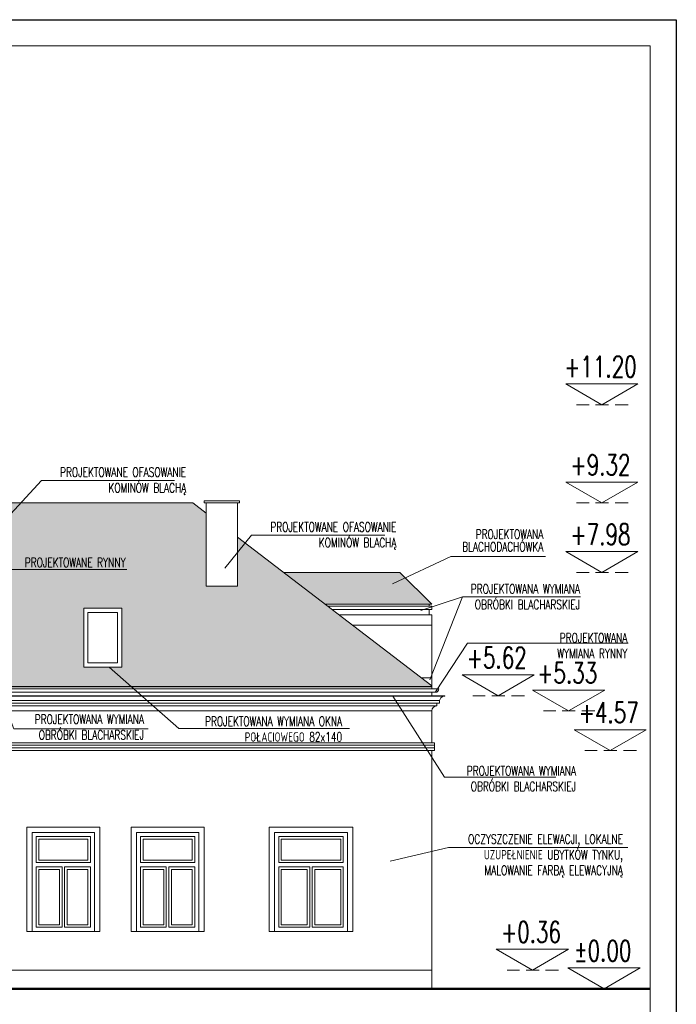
# Model space of a CAD drawing. Header units: millimetres. Extents: x 5973 to 39040, y 4443 to 37727.
# Tile 31 of 52: x 17653 to 18913, y 17052 to 18940. Entities that reach past the tile are written whole.
import ezdxf
from ezdxf.enums import TextEntityAlignment as Align

# ---------------------------------------------------------------- set-up
doc = ezdxf.new("R2010")
doc.units = ezdxf.units.MM
doc.linetypes.add('HIDDEN', pattern=[0.375, 0.25, -0.125])
for name, color, linetype, lineweight in [('!MODUS_OPIS', 3, 'Continuous', 13), ('_MODUS - Ramka', 1, 'Continuous', 15), ('Cienka', 3, 'Continuous', 9), ('pekniecia', 2, 'Continuous', 50), ('Widok', 1, 'Continuous', 15)]:
    doc.layers.add(name, color=color, linetype=linetype, lineweight=lineweight)
doc.styles.add('TXT', font='simplex.shx', dxfattribs={"width": 0.8})

msp = doc.modelspace()

# ---------------------------------------------------------------- hatches: boundary and pattern name
at = {"layer": 'Cienka', "transparency": 33554503}
h = msp.add_hatch(dxfattribs=at)
h.set_pattern_fill('AR-B816', color=256, scale=0.07, angle=90)
h.paths.add_polyline_path([(15848.84088, 17652.41029, 0.2268271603), (15850.88857, 17656.69183), (15851.88857, 17656.69183, -0.2198132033), (15849.60231, 17651.74265)])
h.paths.add_polyline_path([(16991.06554, 18130.19678), (17012.96122, 18130.19678), (17012.96122, 18134.19678), (16936.06554, 18134.19678), (16927.06554, 18134.19678), (16927.06554, 18130.19678)], flags=16)
h.paths.add_polyline_path([(16241.06554, 18130.19678), (16245.06554, 18130.19678), (16245.06554, 18134.19678), (16186.06554, 18134.19678), (16177.06554, 18134.19678), (16177.06554, 18130.19678)], flags=16)
h.paths.add_polyline_path([(15771.06554, 18090.19678), (15775.06554, 18090.19678), (15775.06554, 18094.19678), (15716.06554, 18094.19678), (15707.06554, 18094.19678), (15707.06554, 18090.19678)], flags=16)
h.paths.add_polyline_path([(18444.06554, 17661.44518), (18444.06554, 17662.57022), (18071.06554, 17947.91587), (18071.06554, 17853.44518), (18011.06554, 17853.44518), (18011.06554, 17993.81597), (17985.40651, 18013.44518), (17636.06554, 18013.44518), (17636.06554, 17893.44518), (17581.06554, 17893.44518), (17581.06554, 18013.44518), (17502.75223, 18013.44518), (17244.40651, 18201.73851), (15753.10867, 18201.73851), (15738.6237, 18190.19678), (15521.08789, 18013.44518), (15451.46143, 18013.44518), (15442.76058, 18008.46672), (15838.67897, 17661.32038), (15838.67897, 17661.44518)])
h.paths.add_polyline_path([(15711.06554, 18090.19678), (15771.06554, 18090.19678), (15771.06554, 17940.19678), (15711.06554, 17940.19678)], flags=16)
h.paths.add_polyline_path([(16931.04714, 18130.19678), (16991.04714, 18130.19678), (16991.04714, 17980.19678), (16931.04714, 17980.19678)], flags=16)
h.paths.add_polyline_path([(16181.06554, 18130.19678), (16241.06554, 18130.19678), (16241.06554, 17980.19678), (16181.06554, 17980.19678)], flags=16)
h.paths.add_polyline_path([(16106.06554, 17811.44518), (16179.06554, 17811.44518), (16179.06554, 17698.44518), (16106.06554, 17698.44518)], flags=16)
h.paths.add_polyline_path([(16476.06554, 17811.44518), (16549.06554, 17811.44518), (16549.06554, 17698.44518), (16476.06554, 17698.44518)], flags=16)
h.paths.add_polyline_path([(16876.06554, 17811.44518), (16949.06554, 17811.44518), (16949.06554, 17698.44518), (16876.06554, 17698.44518)], flags=16)
h.paths.add_polyline_path([(17776.06554, 17811.44518), (17849.06554, 17811.44518), (17849.06554, 17698.44518), (17776.06554, 17698.44518)], flags=16)
h.paths.add_polyline_path([(15894.999, 17808.86369), (15894.999, 17828.86369), (15889.999, 17828.86369), (15969.999, 17880.19678), (16049.999, 17828.86369), (16045.499, 17828.86369), (16045.499, 17808.86369), (16050.13208, 17808.86369), (16050.13208, 17663.44518), (15889.999, 17663.44518), (15889.999, 17808.86369)], flags=16)
h.paths.add_polyline_path([(16250.6792, 17808.86369), (16250.6792, 17828.86369), (16245.6792, 17828.86369), (16325.6792, 17880.19678), (16405.6792, 17828.86369), (16401.1792, 17828.86369), (16401.1792, 17808.86369), (16405.81227, 17808.86369), (16405.81227, 17663.44518), (16245.6792, 17663.44518), (16245.6792, 17808.86369)], flags=16)
h.paths.add_polyline_path([(16660.6792, 17808.86369), (16660.6792, 17828.86369), (16655.6792, 17828.86369), (16735.6792, 17880.19678), (16815.6792, 17828.86369), (16811.1792, 17828.86369), (16811.1792, 17808.86369), (16815.81227, 17808.86369), (16815.81227, 17663.44518), (16655.6792, 17663.44518), (16655.6792, 17808.86369)], flags=16)
h.paths.add_polyline_path([(17060.6792, 17808.86369), (17060.6792, 17828.86369), (17055.6792, 17828.86369), (17135.6792, 17880.19678), (17215.6792, 17828.86369), (17211.1792, 17828.86369), (17211.1792, 17808.86369), (17215.81227, 17808.86369), (17215.81227, 17663.44518), (17055.6792, 17663.44518), (17055.6792, 17808.86369)], flags=16)
h.paths.add_polyline_path([(17460.6792, 17808.86369), (17460.6792, 17828.86369), (17455.6792, 17828.86369), (17535.6792, 17880.19678), (17615.6792, 17828.86369), (17611.1792, 17828.86369), (17611.1792, 17808.86369), (17615.81227, 17808.86369), (17615.81227, 17663.44518), (17455.6792, 17663.44518), (17455.6792, 17808.86369)], flags=16)
h.paths.add_polyline_path([(16114.06554, 17803.44518), (16171.06554, 17803.44518), (16171.06554, 17706.44518), (16114.06554, 17706.44518)], flags=0)
h.paths.add_polyline_path([(16484.06554, 17803.44518), (16541.06554, 17803.44518), (16541.06554, 17706.44518), (16484.06554, 17706.44518)], flags=0)
h.paths.add_polyline_path([(16884.06554, 17803.44518), (16941.06554, 17803.44518), (16941.06554, 17706.44518), (16884.06554, 17706.44518)], flags=0)
h.paths.add_polyline_path([(17784.06554, 17803.44518), (17841.06554, 17803.44518), (17841.06554, 17706.44518), (17784.06554, 17706.44518)], flags=0)
h.paths.add_polyline_path([(16022.86593, 17673.44518), (15919.86593, 17673.44518), (15919.86593, 17758.44518), (16022.86593, 17758.44518)], flags=0)
h.paths.add_polyline_path([(15924.86593, 17678.44518), (15924.86593, 17753.44518), (16017.86593, 17753.44518), (16017.86593, 17678.44518)], flags=0)
h.paths.add_polyline_path([(16378.54612, 17673.44518), (16275.54612, 17673.44518), (16275.54612, 17758.44518), (16378.54612, 17758.44518)], flags=0)
h.paths.add_polyline_path([(16280.54612, 17678.44518), (16280.54612, 17753.44518), (16373.54612, 17753.44518), (16373.54612, 17678.44518)], flags=0)
h.paths.add_polyline_path([(16788.54612, 17673.44518), (16685.54612, 17673.44518), (16685.54612, 17758.44518), (16788.54612, 17758.44518)], flags=0)
h.paths.add_polyline_path([(16690.54612, 17678.44518), (16690.54612, 17753.44518), (16783.54612, 17753.44518), (16783.54612, 17678.44518)], flags=0)
h.paths.add_polyline_path([(17188.54612, 17673.44518), (17085.54612, 17673.44518), (17085.54612, 17758.44518), (17188.54612, 17758.44518)], flags=0)
h.paths.add_polyline_path([(17090.54612, 17678.44518), (17090.54612, 17753.44518), (17183.54612, 17753.44518), (17183.54612, 17678.44518)], flags=0)
h.paths.add_polyline_path([(17588.54612, 17673.44518), (17485.54612, 17673.44518), (17485.54612, 17758.44518), (17588.54612, 17758.44518)], flags=0)
h.paths.add_polyline_path([(17490.54612, 17678.44518), (17490.54612, 17753.44518), (17583.54612, 17753.44518), (17583.54612, 17678.44518)], flags=0)
at = {"layer": 'Cienka', "transparency": 33554483}
h = msp.add_hatch(dxfattribs=at)
h.set_pattern_fill('AR-B816', color=256, scale=0.05, angle=90)
h.set_pattern_definition([(90, (0.04, 0), (-10.16, 6e-16), []), (180, (0.04, 0), (-10.16, -10.16), [10.16, -10.16])])
h.paths.add_polyline_path([(16405.6792, 17828.86369), (16325.6792, 17880.19678), (16245.6792, 17828.86369)])
h.paths.add_polyline_path([(16815.6792, 17828.86369), (16735.6792, 17880.19678), (16655.6792, 17828.86369)])
h.paths.add_polyline_path([(17215.6792, 17828.86369), (17135.6792, 17880.19678), (17055.6792, 17828.86369)])
h.paths.add_polyline_path([(17615.6792, 17828.86369), (17535.6792, 17880.19678), (17455.6792, 17828.86369)])
h.paths.add_polyline_path([(18444.06554, 17818.86369), (18382.73245, 17880.19678), (18133.44329, 17880.19678), (18213.61708, 17818.86369)])

# ---------------------------------------------------------------- linework, layer by layer
at = {"layer": '!MODUS_OPIS'}
for points in [[(18770.12117, 18201.73851), (18839.4032, 18241.73851), (18700.83913, 18241.73851)], [(18770.12117, 18013.44518), (18839.4032, 18053.44518), (18700.83913, 18053.44518)], [(18770.12117, 17880.19678), (18839.4032, 17920.19678), (18700.83913, 17920.19678)], [(18571.10734, 17643.44518), (18640.38937, 17683.44518), (18501.82531, 17683.44518)], [(18706.32744, 17614.44518), (18775.60947, 17654.44518), (18637.0454, 17654.44518)], [(18785.95181, 17538.44518), (18855.23384, 17578.44518), (18716.66978, 17578.44518)], [(18636.76514, 17117.44518), (18706.04717, 17157.44518), (18567.48311, 17157.44518)], [(18774.35571, 17081.44518), (18843.63774, 17121.44518), (18705.07368, 17121.44518)]]:
    msp.add_lwpolyline(points, close=True, dxfattribs=at)
at = {"layer": '!MODUS_OPIS', "linetype": 'HIDDEN', "ltscale": 100}
for points in [[(18820.47507, 18201.73851), (18721.72199, 18201.73851)], [(18820.47507, 18013.44518), (18721.72199, 18013.44518)], [(18820.47507, 17880.19678), (18721.72199, 17880.19678)], [(18621.46124, 17643.44518), (18522.70817, 17643.44518)], [(18756.68134, 17614.44518), (18657.92826, 17614.44518)], [(18836.30571, 17538.44518), (18737.55264, 17538.44518)], [(18687.11904, 17117.44518), (18588.36597, 17117.44518)], [(18839.12876, 17081.44518), (18488.23543, 17081.44518)], [(18839.57992, 17081.44518), (18488.23543, 17081.44518)]]:
    msp.add_lwpolyline(points, dxfattribs=at)
at = {"layer": '!MODUS_OPIS', "ltscale": 0.7}
for points in [[(17694.82505, 18056.42355), (17620.90514, 17975.64453)], [(17886.09473, 18056.42355), (17694.82505, 18056.42355)], [(17950.32548, 18056.42355), (17694.82505, 18056.42355)], [(18098.16196, 17951.29799), (18046.82488, 17888.19906)], [(18353.66239, 17951.29799), (18098.16196, 17951.29799)], [(18368.16473, 17858.05112), (18480.11299, 17910.57491), (18661.79269, 17910.57491)], [(17858.52029, 17885.56003), (17635.40484, 17885.56003)], [(18502.79798, 17833.21973), (18422.6133, 17807.08347)], [(18502.79798, 17833.21973), (18440.1504, 17674.01772)], [(18502.79798, 17833.21973), (18502.79798, 17833.21973), (18729.14191, 17833.21973)], [(18512.60147, 17744.17533), (18450.77514, 17651.31688)], [(18512.60147, 17744.17533), (18512.60147, 17744.17533), (18820.79023, 17744.17533)], [(17824.73221, 17698.44518), (17958.46783, 17581.0302), (18285.6971, 17581.0302)], [(17607.8155, 17669.14495), (17642.35239, 17579.97698), (17900.01755, 17579.97698)], [(18368.87988, 17642.44518), (18468.27606, 17487.062), (18681.47712, 17487.062)], [(18363.80693, 17326.55213), (18475.75519, 17352.75623), (18820, 17352.75623)]]:
    msp.add_lwpolyline(points, dxfattribs=at)
msp.add_lwpolyline([(15838.67897, 17661.44518), (18444.06554, 17661.44518)])
at = {"layer": '_MODUS - Ramka'}
msp.add_lwpolyline([(14912.89701, 18890.13632), (14912.89701, 16020.13632), (18862.89701, 16020.13632), (18862.89701, 18890.13632), (14912.89701, 18890.13632)], dxfattribs=at)
at = {"layer": 'Defpoints'}
msp.add_lwpolyline([(14712.89701, 16840.13632), (14712.89701, 18940.13632), (18912.89701, 18940.13632), (18912.89701, 15970.13632), (14712.89701, 15970.13632), (14712.89701, 18940.13632)], dxfattribs=at)
at = {"layer": 'pekniecia'}
msp.add_lwpolyline([(15473.25408, 17081.44518), (14912.89701, 17081.44518), (18862.89701, 17081.44518)], dxfattribs=at)
at = {"layer": 'Widok'}
for p, q in [((17704.95321, 17391.44518), (17667.06554, 17391.44518)), ((17667.06554, 17391.44518), (17667.06554, 17191.44518)), ((17677.06554, 17191.44518), (17677.06554, 17381.44518)), ((17677.06554, 17381.44518), (17704.95321, 17381.44518)), ((17704.95321, 17381.44518), (17677.06554, 17381.44518)), ((17677.06554, 17381.44518), (17677.06554, 17191.44518)), ((17704.95321, 17373.44518), (17685.06554, 17373.44518)), ((17685.06554, 17373.44518), (17685.06554, 17323.44518)), ((17704.95321, 17373.44518), (17685.06554, 17373.44518)), ((17685.06554, 17373.44518), (17685.06554, 17323.44518)), ((17758.56661, 17391.44518), (17704.95321, 17391.44518)), ((17704.95321, 17381.44518), (17758.56661, 17381.44518)), ((17758.56661, 17381.44518), (17704.95321, 17381.44518)), ((17758.56661, 17373.44518), (17704.95321, 17373.44518)), ((17758.56661, 17373.44518), (17704.95321, 17373.44518)), ((17807.06554, 17391.44518), (17758.56661, 17391.44518)), ((17758.56661, 17381.44518), (17797.06554, 17381.44518)), ((17797.06554, 17381.44518), (17758.56661, 17381.44518)), ((17789.06554, 17373.44518), (17758.56661, 17373.44518)), ((17789.06554, 17373.44518), (17758.56661, 17373.44518)), ((17789.06554, 17323.44518), (17789.06554, 17373.44518)), ((17789.06554, 17373.44518), (17789.06554, 17323.44518)), ((17789.06554, 17323.44518), (17789.06554, 17373.44518)), ((17797.06554, 17381.44518), (17797.06554, 17191.44518)), ((17797.06554, 17191.44518), (17797.06554, 17381.44518)), ((17807.06554, 17191.44518), (17807.06554, 17391.44518)), ((17904.95321, 17391.44518), (17867.06554, 17391.44518)), ((17867.06554, 17391.44518), (17867.06554, 17191.44518)), ((17877.06554, 17191.44518), (17877.06554, 17381.44518)), ((17877.06554, 17381.44518), (17904.95321, 17381.44518)), ((17904.95321, 17381.44518), (17877.06554, 17381.44518)), ((17877.06554, 17381.44518), (17877.06554, 17191.44518)), ((17904.95321, 17373.44518), (17885.06554, 17373.44518)), ((17885.06554, 17373.44518), (17885.06554, 17323.44518)), ((17904.95321, 17373.44518), (17885.06554, 17373.44518)), ((17885.06554, 17373.44518), (17885.06554, 17323.44518)), ((17958.56661, 17391.44518), (17904.95321, 17391.44518)), ((17904.95321, 17381.44518), (17958.56661, 17381.44518)), ((17958.56661, 17381.44518), (17904.95321, 17381.44518)), ((17958.56661, 17373.44518), (17904.95321, 17373.44518)), ((17958.56661, 17373.44518), (17904.95321, 17373.44518)), ((18007.06554, 17391.44518), (17958.56661, 17391.44518)), ((17958.56661, 17381.44518), (17997.06554, 17381.44518)), ((17997.06554, 17381.44518), (17958.56661, 17381.44518)), ((17989.06554, 17373.44518), (17958.56661, 17373.44518)), ((17989.06554, 17373.44518), (17958.56661, 17373.44518)), ((17989.06554, 17323.44518), (17989.06554, 17373.44518)), ((17989.06554, 17373.44518), (17989.06554, 17323.44518)), ((17989.06554, 17323.44518), (17989.06554, 17373.44518)), ((17997.06554, 17381.44518), (17997.06554, 17191.44518)), ((17997.06554, 17191.44518), (17997.06554, 17381.44518)), ((18007.06554, 17191.44518), (18007.06554, 17391.44518)), ((17704.95321, 17368.44518), (17690.06554, 17368.44518)), ((17690.06554, 17368.44518), (17690.06554, 17328.44518)), ((17758.56661, 17368.44518), (17704.95321, 17368.44518)), ((17784.06554, 17368.44518), (17758.56661, 17368.44518)), ((17784.06554, 17328.44518), (17784.06554, 17368.44518)), ((17904.95321, 17368.44518), (17890.06554, 17368.44518)), ((17890.06554, 17368.44518), (17890.06554, 17328.44518)), ((17958.56661, 17368.44518), (17904.95321, 17368.44518)), ((17984.06554, 17368.44518), (17958.56661, 17368.44518)), ((17984.06554, 17328.44518), (17984.06554, 17368.44518)), ((17704.95321, 17323.44518), (17685.06554, 17323.44518)), ((17685.06554, 17323.44518), (17704.95321, 17323.44518)), ((17690.06554, 17328.44518), (17704.95321, 17328.44518)), ((17704.95321, 17328.44518), (17758.56661, 17328.44518)), ((17758.56661, 17323.44518), (17704.95321, 17323.44518)), ((17704.95321, 17323.44518), (17758.56661, 17323.44518)), ((17758.56661, 17328.44518), (17784.06554, 17328.44518)), ((17789.06554, 17323.44518), (17758.56661, 17323.44518)), ((17758.56661, 17323.44518), (17789.06554, 17323.44518)), ((17904.95321, 17323.44518), (17885.06554, 17323.44518)), ((17885.06554, 17323.44518), (17904.95321, 17323.44518)), ((17890.06554, 17328.44518), (17904.95321, 17328.44518)), ((17904.95321, 17328.44518), (17958.56661, 17328.44518)), ((17958.56661, 17323.44518), (17904.95321, 17323.44518)), ((17904.95321, 17323.44518), (17958.56661, 17323.44518)), ((17958.56661, 17328.44518), (17984.06554, 17328.44518)), ((17989.06554, 17323.44518), (17958.56661, 17323.44518)), ((17958.56661, 17323.44518), (17989.06554, 17323.44518)), ((17685.06554, 17315.44518), (17685.06554, 17199.44518)), ((17685.06554, 17315.44518), (17704.95321, 17315.44518)), ((17704.95321, 17315.44518), (17685.06554, 17315.44518)), ((17685.06554, 17315.44518), (17685.06554, 17199.44518)), ((17704.95321, 17310.44518), (17690.06554, 17310.44518)), ((17690.06554, 17310.44518), (17690.06554, 17204.44518)), ((17704.95321, 17315.44518), (17734.56554, 17315.44518)), ((17734.56554, 17315.44518), (17704.95321, 17315.44518)), ((17729.56554, 17310.44518), (17704.95321, 17310.44518)), ((17729.56554, 17204.44518), (17729.56554, 17310.44518)), ((17734.56554, 17199.44518), (17734.56554, 17315.44518)), ((17734.56554, 17199.44518), (17734.56554, 17315.44518)), ((17739.56554, 17315.44518), (17758.56661, 17315.44518)), ((17739.56554, 17199.44518), (17739.56554, 17315.44518)), ((17758.56661, 17315.44518), (17739.56554, 17315.44518)), ((17739.56554, 17315.44518), (17739.56554, 17199.44518)), ((17758.56661, 17310.44518), (17744.56554, 17310.44518)), ((17744.56554, 17310.44518), (17744.56554, 17204.44518)), ((17784.06554, 17310.44518), (17749.23256, 17310.44518)), ((17758.56661, 17315.44518), (17789.06554, 17315.44518)), ((17789.06554, 17315.44518), (17758.56661, 17315.44518)), ((17784.06554, 17204.44518), (17784.06554, 17310.44518)), ((17789.06554, 17199.44518), (17789.06554, 17315.44518)), ((17789.06554, 17199.44518), (17789.06554, 17315.44518)), ((17885.06554, 17315.44518), (17885.06554, 17199.44518)), ((17885.06554, 17315.44518), (17904.95321, 17315.44518)), ((17904.95321, 17315.44518), (17885.06554, 17315.44518)), ((17885.06554, 17315.44518), (17885.06554, 17199.44518)), ((17904.95321, 17310.44518), (17890.06554, 17310.44518)), ((17890.06554, 17310.44518), (17890.06554, 17204.44518)), ((17904.95321, 17315.44518), (17934.56554, 17315.44518)), ((17934.56554, 17315.44518), (17904.95321, 17315.44518)), ((17929.56554, 17310.44518), (17904.95321, 17310.44518)), ((17929.56554, 17204.44518), (17929.56554, 17310.44518)), ((17934.56554, 17199.44518), (17934.56554, 17315.44518)), ((17934.56554, 17199.44518), (17934.56554, 17315.44518)), ((17939.56554, 17315.44518), (17958.56661, 17315.44518)), ((17939.56554, 17199.44518), (17939.56554, 17315.44518)), ((17958.56661, 17315.44518), (17939.56554, 17315.44518)), ((17939.56554, 17315.44518), (17939.56554, 17199.44518)), ((17958.56661, 17310.44518), (17944.56554, 17310.44518)), ((17944.56554, 17310.44518), (17944.56554, 17204.44518)), ((17984.06554, 17310.44518), (17949.23256, 17310.44518)), ((17958.56661, 17315.44518), (17989.06554, 17315.44518)), ((17989.06554, 17315.44518), (17958.56661, 17315.44518)), ((17984.06554, 17204.44518), (17984.06554, 17310.44518)), ((17989.06554, 17199.44518), (17989.06554, 17315.44518)), ((17989.06554, 17199.44518), (17989.06554, 17315.44518)), ((17690.06554, 17204.44518), (17704.95321, 17204.44518)), ((17704.95321, 17204.44518), (17729.56554, 17204.44518)), ((17744.56554, 17204.44518), (17758.56661, 17204.44518)), ((17758.56661, 17204.44518), (17784.06554, 17204.44518)), ((17890.06554, 17204.44518), (17904.95321, 17204.44518)), ((17904.95321, 17204.44518), (17929.56554, 17204.44518)), ((17944.56554, 17204.44518), (17958.56661, 17204.44518)), ((17958.56661, 17204.44518), (17984.06554, 17204.44518)), ((17667.06554, 17191.44518), (17704.95321, 17191.44518)), ((17704.95321, 17191.44518), (17677.06554, 17191.44518)), ((17677.06554, 17191.44518), (17704.95321, 17191.44518)), ((17685.06554, 17199.44518), (17704.95321, 17199.44518)), ((17685.06554, 17199.44518), (17704.95321, 17199.44518)), ((17704.95321, 17199.44518), (17734.56554, 17199.44518)), ((17704.95321, 17199.44518), (17734.56554, 17199.44518)), ((17758.56661, 17191.44518), (17704.95321, 17191.44518)), ((17704.95321, 17191.44518), (17758.56661, 17191.44518)), ((17704.95321, 17191.44518), (17758.56661, 17191.44518)), ((17739.56554, 17199.44518), (17758.56661, 17199.44518)), ((17739.56554, 17199.44518), (17758.56661, 17199.44518)), ((17758.56661, 17199.44518), (17789.06554, 17199.44518)), ((17758.56661, 17199.44518), (17789.06554, 17199.44518)), ((17797.06554, 17191.44518), (17758.56661, 17191.44518)), ((17758.56661, 17191.44518), (17797.06554, 17191.44518)), ((17758.56661, 17191.44518), (17807.06554, 17191.44518)), ((17867.06554, 17191.44518), (17904.95321, 17191.44518)), ((17904.95321, 17191.44518), (17877.06554, 17191.44518)), ((17877.06554, 17191.44518), (17904.95321, 17191.44518)), ((17885.06554, 17199.44518), (17904.95321, 17199.44518)), ((17885.06554, 17199.44518), (17904.95321, 17199.44518)), ((17904.95321, 17199.44518), (17934.56554, 17199.44518)), ((17904.95321, 17199.44518), (17934.56554, 17199.44518)), ((17958.56661, 17191.44518), (17904.95321, 17191.44518)), ((17904.95321, 17191.44518), (17958.56661, 17191.44518)), ((17904.95321, 17191.44518), (17958.56661, 17191.44518)), ((17939.56554, 17199.44518), (17958.56661, 17199.44518)), ((17939.56554, 17199.44518), (17958.56661, 17199.44518)), ((17958.56661, 17199.44518), (17989.06554, 17199.44518)), ((17958.56661, 17199.44518), (17989.06554, 17199.44518)), ((17997.06554, 17191.44518), (17958.56661, 17191.44518)), ((17958.56661, 17191.44518), (17997.06554, 17191.44518)), ((17958.56661, 17191.44518), (18007.06554, 17191.44518))]:
    msp.add_line(p, q, dxfattribs=at)
for points in [[(18071.06554, 18013.44518), (18075.06554, 18013.44518), (18075.06554, 18017.44518), (18011.06554, 18017.44518), (18007.06554, 18017.44518), (18007.06554, 18013.44518), (18011.06554, 18013.44518)], [(17636.06554, 18013.44518), (17985.40651, 18013.44518)], [(18011.06554, 17993.81597), (17985.40651, 18013.44518)], [(18011.06554, 18013.44518), (18011.06554, 17853.44518), (18071.06554, 17853.44518), (18071.06554, 18013.44518), (18011.06554, 18013.44518), (18011.06554, 17853.44518)], [(18444.06554, 17662.57022), (18071.06554, 17947.91587)], [(18159.58703, 17880.19678), (18382.73245, 17880.19678)], [(18444.06554, 17818.86369), (18382.73245, 17880.19678)], [(17776.06554, 17698.44518), (17849.06554, 17698.44518), (17849.06554, 17811.44518), (17776.06554, 17811.44518), (17776.06554, 17698.44518)], [(18239.76081, 17818.86369), (18444.06554, 17818.86369)], [(18440.56554, 17815.64294), (18243.97094, 17815.64294)], [(18444.06554, 17809.14294), (18252.46765, 17809.14294)], [(18444.06554, 17818.86369), (18439.06554, 17818.86369), (18439.06554, 17815.64294)], [(18439.06554, 17809.14294), (18439.06554, 17798.86369)], [(18439.56554, 17815.64294), (18444.06554, 17815.64294)], [(18444.06554, 17815.64294), (18444.06554, 17809.14294)], [(18265.90454, 17798.86369), (18444.06554, 17798.86369)], [(18444.06554, 17656.69183), (18444.06554, 17798.86369)], [(18292.04828, 17778.86369), (18444.06554, 17778.86369)], [(18444.06554, 17662.57022), (18444.06554, 17677.57022), (18424.45774, 17677.57022)], [(18456.39143, 17656.69183), (15850.88857, 17656.69183)], [(18445.27514, 17656.69183), (18444.27514, 17656.69183)], [(18456.27514, 17656.69183), (18457.27514, 17656.69183)], [(18450.89143, 17650.19183), (15845.38857, 17650.19183)], [(16222.89399, 17643.44518), (18469.06554, 17643.44518)], [(16222.89399, 17642.44518), (18469.06554, 17642.44518)], [(18444.06554, 17642.57022), (18444.06554, 17650.19183)], [(18469.06554, 17642.44518), (18469.06554, 17643.44518)], [(16222.89399, 17634.44518), (18458.82501, 17634.44518)], [(16222.89399, 17629.44518), (18458.79859, 17629.44518)], [(16222.89399, 17624.44518), (18453.79859, 17624.44518)], [(18453.79859, 17624.44518), (18453.79859, 17629.44518), (18458.79859, 17629.44518), (18458.79859, 17634.44518)], [(16222.89399, 17614.44518), (18444.06554, 17614.44518)], [(18444.06554, 17553.44518), (18444.06554, 17614.44874)], [(16222.89399, 17553.44518), (18449.06554, 17553.44518)], [(16222.89399, 17548.44518), (18449.06554, 17548.44518)], [(16222.89399, 17543.44518), (18449.06554, 17543.44518)], [(18444.06554, 17553.44518), (18449.06554, 17553.44518), (18449.06554, 17548.44518), (18444.06554, 17548.44518)], [(18444.06554, 17548.44518), (18449.06554, 17548.44518), (18449.06554, 17543.44518), (18444.06554, 17543.44518)], [(18444.06554, 17543.44518), (18449.06554, 17543.44518), (18449.06554, 17538.44518), (18444.06554, 17538.44518)], [(16222.89399, 17538.44518), (18449.06554, 17538.44518)], [(18444.06554, 17081.44518), (18444.06554, 17538.44518)], [(17807.06554, 17391.44518), (17667.06554, 17391.44518)], [(17704.95321, 17391.44518), (17687.06554, 17391.44518)], [(17758.56661, 17391.44518), (17704.95321, 17391.44518)], [(17787.06554, 17391.44518), (17758.56661, 17391.44518)], [(18007.06554, 17391.44518), (17867.06554, 17391.44518)], [(17904.95321, 17391.44518), (17887.06554, 17391.44518)], [(17958.56661, 17391.44518), (17904.95321, 17391.44518)], [(17987.06554, 17391.44518), (17958.56661, 17391.44518)], [(18282.09842, 17191.44518), (18142.09842, 17191.44518), (18142.09842, 17381.44518), (18282.09842, 17381.44518)], [(18274.09842, 17323.44518), (18274.09842, 17373.44518), (18150.09842, 17373.44518), (18150.09842, 17323.44518)], [(18274.09842, 17373.44518), (18274.09842, 17323.44518), (18150.09842, 17323.44518)], [(18282.09842, 17381.44518), (18282.09842, 17191.44518)], [(18150.09842, 17315.44518), (18150.09842, 17199.44518), (18209.59842, 17199.44518)], [(18150.09842, 17315.44518), (18209.59842, 17315.44518)], [(18209.59842, 17199.44518), (18209.59842, 17315.44518)], [(18214.59842, 17199.44518), (18274.09842, 17199.44518), (18274.09842, 17315.44518)], [(18214.59842, 17315.44518), (18274.09842, 17315.44518)], [(18214.59842, 17199.44518), (18214.59842, 17315.44518)], [(18444.06554, 17081.44518), (18444.06554, 17117.44518), (16222.89399, 17117.44518)], [(15013.06554, 17081.44518), (18444.06554, 17081.44518)]]:
    msp.add_lwpolyline(points, dxfattribs=at)
for points in [[(17784.06554, 17706.44518), (17841.06554, 17706.44518), (17841.06554, 17803.44518), (17784.06554, 17803.44518)], [(18292.09842, 17391.44518), (18132.09842, 17391.44518), (18132.09842, 17191.44518), (18292.09842, 17191.44518)], [(18282.09842, 17381.44518), (18142.09842, 17381.44518), (18142.09842, 17191.44518), (18282.09842, 17191.44518)], [(18274.09842, 17373.44518), (18150.09842, 17373.44518), (18150.09842, 17323.44518), (18274.09842, 17323.44518)], [(18269.09842, 17368.44518), (18155.09842, 17368.44518), (18155.09842, 17328.44518), (18269.09842, 17328.44518)], [(18209.59842, 17315.44518), (18150.09842, 17315.44518), (18150.09842, 17199.44518), (18209.59842, 17199.44518)], [(18204.59842, 17310.44518), (18155.09842, 17310.44518), (18155.09842, 17204.44518), (18204.59842, 17204.44518)], [(18274.09842, 17315.44518), (18214.59842, 17315.44518), (18214.59842, 17199.44518), (18274.09842, 17199.44518)], [(18269.09842, 17310.44518), (18219.59842, 17310.44518), (18219.59842, 17204.44518), (18269.09842, 17204.44518)]]:
    msp.add_lwpolyline(points, close=True, dxfattribs=at)
for centre, radius, start, end in [((18450.77514, 17656.69183), 6.5, 270, 0), ((18467.97878, 17633.28202), 9.22737, 96.76373106, 174.41865321), ((18454.06554, 17614.44874), 10, 91.52967936, 180.02041843)]:
    msp.add_arc(centre, radius, start, end, dxfattribs=at)

# ---------------------------------------------------------------- texts
at = {"layer": '!MODUS_OPIS', "style": 'TXT', "width": 0.7}
for s, p in [('+11.20', (18767.38018, 18254.71572)), ('+9.32', (18767.38018, 18066.42238)), ('+7.98', (18767.38018, 17933.17398)), ('+5.62', (18568.36636, 17696.42238)), ('+5.33', (18703.58645, 17667.42238)), ('+4.57', (18783.21083, 17591.42238)), ('+0.36', (18634.02416, 17170.42238)), ('%%P0.00', (18771.61472, 17134.42238))]:
    msp.add_text(s, height=40, dxfattribs=at).set_placement(p, align=Align.CENTER)
at = {"layer": '!MODUS_OPIS', "ltscale": 0.7, "char_height": 18, "attachment_point": 3, "style": 'TXT'}
for s, width, insert in [('{\\W0.7;PROJEKTOWANE OFASOWANIE KOMINÓW BLACHĄ}', 289.0195768, (17972.73002, 18081.33833)), ('{\\W0.7;PROJEKTOWANE OFASOWANIE KOMINÓW BLACHĄ}', 289.0195768, (18376.06693, 17976.21278)), ('{\\W0.7;PROJEKTOWANA}', 202.8482185, (18657.71017, 17962.22035)), ('{\\W0.7;BLACHODACHÓWKA}', 202.8482185, (18657.71017, 17938.38818)), ('{\\W0.7;PROJEKTOWANE RYNNY}', 268.2399807, (17856.50839, 17908.17514)), ('{\\W0.7;PROJEKTOWANA WYMIANA OBRÓBKI BLACHARSKIEJ}', 242.5566575, (18728.30621, 17857.40015)), ('{\\W0.7;PROJEKTOWANA \\PWYMIANA RYNNY}', 280.1273132, (18818.98805, 17763.54122)), ('{\\W0.7;PROJEKTOWANA WYMIANA OBRÓBKI BLACHARSKIEJ}', 278.2387834, (17891.76324, 17607.38053)), ('{\\W0.7;PROJEKTOWANA WYMIANA OKNA \\PPOŁACIOWEGO 82x140}', 341.7634479, (18271.88559, 17603.48359)), ('{\\W0.7;PROJEKTOWANA WYMIANA \\POBRÓBKI BLACHARSKIEJ}', 353.8268191, (18720.6166, 17508.61029)), ('{\\W0.7;OCZYSZCZENIE ELEWACJI, LOKALNE UZUPEŁNIENIE UBYTKÓW TYNKU, MALOWANIE FARBĄ ELEWACYJNĄ}', 346.1986158, (18810.51863, 17377.69049))]:
    msp.add_mtext_dynamic_manual_height_columns(s, width=width, gutter_width=12.5, heights=[0], dxfattribs=dict(at, insert=insert))

doc.saveas('drawing.dxf')
